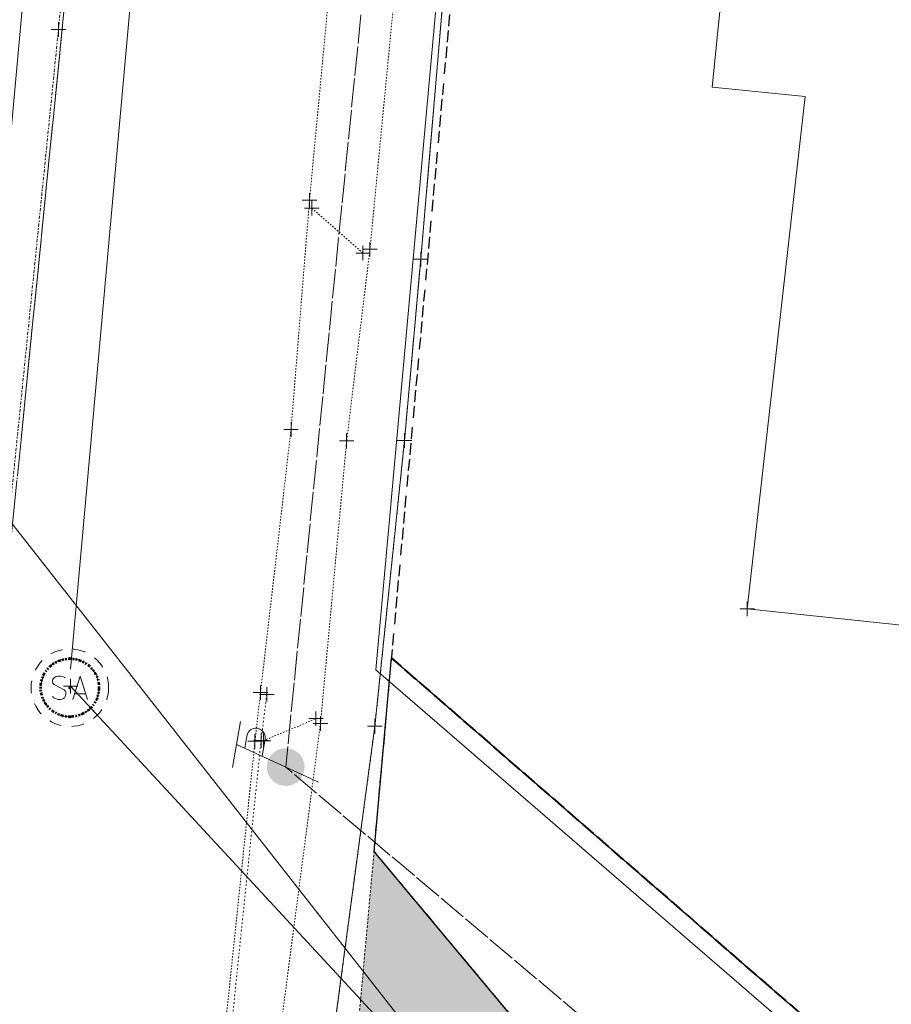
# Model space of a CAD drawing. Header units: feet. Extents: x 1620404 to 1693143, y 557267 to 607752.
# Tile 97 of 107: x 1620959 to 1621019, y 607433 to 607501. Entities that reach past the tile are written whole.
import ezdxf

# ---------------------------------------------------------------- set-up
doc = ezdxf.new("R2010")
doc.units = ezdxf.units.FT
doc.header["$MEASUREMENT"] = 0
for name, pattern in [('cl', [5, 0.09375, -0.09375, 4.625, -0.09375, 0.09375]), ('cl20', [100, 5, -5, 80, -5, 5]), ('constlimit', [0]), ('DGN Style 1', [0.16325, 0.000271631, -0.162979]), ('DGN Style 2', [0.271631, 0.162979, -0.108652]), ('DGN Style 4', [0.434882, 0.217305, -0.108652, 0.000271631, -0.108652]), ('DGN Style 5', [0.190142, 0.081489, -0.108652]), ('DGN Style 6', [0.516643, 0.190142, -0.108652, 0.000271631, -0.108652, 0.000271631, -0.108652]), ('DGN Style 7', [0.543262, 0.244468, -0.108652, 0.081489, -0.108652]), ('drainage01', [1.6, 0.85, -0.75]), ('elec', [4.2, 2, -0.1, -0.1, 2]), ('esmtshex', [4.75, 0.8, -0.325, -0.325, 0.8, -0.3, 0.8, -0.3, 0.8, -0.3]), ('esmtshpr', [5.35, 1, -0.175, -0.175, 4]), ('sanex', [0])]:
    doc.linetypes.add(name, pattern=pattern)
for name, color, linetype, lineweight in [('BD_X_Building', 241, 'Continuous', 0), ('DT_X_TIN_Hull', 5, 'Continuous', 0), ('GE_X_Alignment', 7, 'cl', 0), ('GK_Drainage_Nodes', 7, 'Continuous', 53), ('GK_Drainage_Nodes (Construction)', 7, 'Continuous', 53), ('PV_P_EOP', 7, 'Continuous', 30), ('PV_X_COP', 4, 'DGN Style 4', 0), ('PV_X_Curb', 120, 'DGN Style 1', 0), ('PV_X_Driveway', 7, 'DGN Style 5', 0), ('PV_X_Shoulder_Aggregate', 30, 'DGN Style 5', 0), ('PV_X_Walk', 120, 'DGN Style 5', 0), ('RW_P_Const_Limits', 120, 'constlimit', 0), ('RW_P_Esmt_SH', 193, 'esmtshpr', 40), ('RW_X_CL_20', 6, 'cl20', 0), ('RW_X_Esmt_SH', 6, 'esmtshex', 30), ('UT_P_Electric', 1, 'elec', 13), ('UT_P_Misc_Cells', 7, 'Continuous', 13), ('UT_X_Sanitary_Cells', 3, 'Continuous', 0), ('UT_X_Sanitary_Cells (Construction)', 3, 'Continuous', 0), ('UT_X_Sanitary_Line', 3, 'sanex', 0), ('XS_X_Ground_Line', 3, 'DGN Style 2', 13)]:
    doc.layers.add(name, color=color, linetype=linetype, lineweight=lineweight)
doc.layers.add('RW_X_Easement_Area', color=3, linetype='DGN Style 2', lineweight=0, plot=False, transparency=0.5)
doc.layers.add('SC_Scratch1', color=7, linetype='Continuous', lineweight=0, plot=False)
doc.layers.add('SV_X_Shot_Marker (Construction)', color=40, linetype='Continuous', lineweight=0, transparency=0.5)
doc.styles.add('P_Slanted-Normal LS 0.50 Masked_0', font='calibrii.ttf')
doc.styles.add('P_Slanted-Normal LS 0.50_0', font='calibrii.ttf')
doc.dimstyles.new('~CivLbl_Leader_Line', dxfattribs={"dimtxt": 0.14, "dimasz": 0.35, "dimexe": 0.07, "dimexo": 0.07, "dimgap": 0.07, "dimtad": 1, "dimdec": 0, "dimzin": 11, "dimdsep": 46, "dimtxsty": 'P_Slanted-Normal LS 0.50_0', "dimcen": 0, "dimse1": 1, "dimse2": 1, "dimaunit": 1, "dimadec": 4, "dimazin": 2, "dimtfac": 1, "dimtdec": 0, "dimtofl": 0, "dimtmove": 1, "dimatfit": 1, "dimldrblk": 'NONE', "dimfxl": 1, "dimtolj": 1, "dimtzin": 11, "dimarcsym": 0})

# ---------------------------------------------------------------- blocks, each defined once
blk = doc.blocks.new('*D9')
at = {"layer": 'Defpoints', "color": 0, "linetype": 'Continuous', "transparency": 16777216}
for p in [(1620955.045, 607434.397), (1620973.003, 607433.056), (1620954.308, 607427.042)]:
    blk.add_point(p, dxfattribs=at)
at = {"layer": 'PV_P_EOP', "color": 7, "linetype": 'Continuous', "lineweight": 0, "transparency": 16777216}
for p, q in [((1620954.905, 607433.004), (1620954.168, 607425.649)), ((1620972.864, 607431.663), (1620972.08, 607423.853)), ((1620969.434, 607425.525), (1620957.094, 607426.763))]:
    blk.add_line(p, q, dxfattribs=at)
at = {"layer": 'PV_P_EOP', "color": 7, "linetype": 'Continuous', "transparency": 16777216}
for points in [[(1620957.047, 607426.298), (1620957.14, 607427.227), (1620954.308, 607427.042)], [(1620969.387, 607425.061), (1620969.481, 607425.99), (1620972.22, 607425.246)]]:
    blk.add_solid(points, dxfattribs=at)
at = {"layer": 'PV_P_EOP', "color": 0, "linetype": 'Continuous', "lineweight": 0, "transparency": 16777216, "insert": (1620962.981, 607423.324), "char_height": 2.8, "attachment_point": 5, "rotation": 174.27399, "style": 'P_Slanted-Normal LS 0.50 Masked_0'}
blk.add_mtext('\\A1;18.0', dxfattribs=at)
blk = doc.blocks.new('_None')
blk = doc.blocks.new('SVPT_254')
at = {"layer": 'SV_X_Shot_Marker (Construction)', "transparency": 33554495}
for p, q in [((-0.025, 0), (0.025, 0)), ((0, 0.025), (0, -0.025))]:
    blk.add_line(p, q, dxfattribs=at)
blk.add_point((0, 0), dxfattribs=at)
blk = doc.blocks.new('SVPT_303')
at = {"layer": 'SV_X_Shot_Marker (Construction)', "transparency": 33554495}
for p, q in [((-0.025, 0), (0.025, 0)), ((0, 0.025), (0, -0.025))]:
    blk.add_line(p, q, dxfattribs=at)
blk.add_point((0, 0), dxfattribs=at)
blk = doc.blocks.new('SVPT_304')
at = {"layer": 'SV_X_Shot_Marker (Construction)', "transparency": 33554495}
for p, q in [((-0.025, 0), (0.025, 0)), ((0, 0.025), (0, -0.025))]:
    blk.add_line(p, q, dxfattribs=at)
blk.add_point((0, 0), dxfattribs=at)
blk = doc.blocks.new('SVPT_305')
at = {"layer": 'SV_X_Shot_Marker (Construction)', "transparency": 33554495}
for p, q in [((-0.025, 0), (0.025, 0)), ((0, 0.025), (0, -0.025))]:
    blk.add_line(p, q, dxfattribs=at)
blk.add_point((0, 0), dxfattribs=at)
blk = doc.blocks.new('SVPT_306')
at = {"layer": 'SV_X_Shot_Marker (Construction)', "transparency": 33554495}
for p, q in [((-0.025, 0), (0.025, 0)), ((0, 0.025), (0, -0.025))]:
    blk.add_line(p, q, dxfattribs=at)
blk.add_point((0, 0), dxfattribs=at)
blk = doc.blocks.new('SVPT_307')
at = {"layer": 'SV_X_Shot_Marker (Construction)', "transparency": 33554495}
for p, q in [((-0.025, 0), (0.025, 0)), ((0, 0.025), (0, -0.025))]:
    blk.add_line(p, q, dxfattribs=at)
blk.add_point((0, 0), dxfattribs=at)
blk = doc.blocks.new('SVPT_308')
at = {"layer": 'SV_X_Shot_Marker (Construction)', "transparency": 33554495}
for p, q in [((-0.025, 0), (0.025, 0)), ((0, 0.025), (0, -0.025))]:
    blk.add_line(p, q, dxfattribs=at)
blk.add_point((0, 0), dxfattribs=at)
blk = doc.blocks.new('SVPT_309')
at = {"layer": 'SV_X_Shot_Marker (Construction)', "transparency": 33554495}
for p, q in [((-0.025, 0), (0.025, 0)), ((0, 0.025), (0, -0.025))]:
    blk.add_line(p, q, dxfattribs=at)
blk.add_point((0, 0), dxfattribs=at)
blk = doc.blocks.new('SVPT_310')
at = {"layer": 'SV_X_Shot_Marker (Construction)', "transparency": 33554495}
for p, q in [((-0.025, 0), (0.025, 0)), ((0, 0.025), (0, -0.025))]:
    blk.add_line(p, q, dxfattribs=at)
blk.add_point((0, 0), dxfattribs=at)
blk = doc.blocks.new('SVPT_311')
at = {"layer": 'SV_X_Shot_Marker (Construction)', "transparency": 33554495}
for p, q in [((0, 0.025), (0, -0.025)), ((-0.025, 0), (0.025, 0))]:
    blk.add_line(p, q, dxfattribs=at)
blk.add_point((0, 0), dxfattribs=at)
blk = doc.blocks.new('SVPT_312')
at = {"layer": 'SV_X_Shot_Marker (Construction)', "transparency": 33554495}
for p, q in [((-0.025, 0), (0.025, 0)), ((0, 0.025), (0, -0.025))]:
    blk.add_line(p, q, dxfattribs=at)
blk.add_point((0, 0), dxfattribs=at)
blk = doc.blocks.new('SVPT_313')
at = {"layer": 'SV_X_Shot_Marker (Construction)', "transparency": 33554495}
for p, q in [((-0.025, 0), (0.025, 0)), ((0, 0.025), (0, -0.025))]:
    blk.add_line(p, q, dxfattribs=at)
blk.add_point((0, 0), dxfattribs=at)
blk = doc.blocks.new('SVPT_314')
at = {"layer": 'SV_X_Shot_Marker (Construction)', "transparency": 33554495}
for p, q in [((0, 0.025), (0, -0.025)), ((-0.025, 0), (0.025, 0))]:
    blk.add_line(p, q, dxfattribs=at)
blk.add_point((0, 0), dxfattribs=at)
blk = doc.blocks.new('SVPT_315')
at = {"layer": 'SV_X_Shot_Marker (Construction)', "transparency": 33554495}
for p, q in [((-0.025, 0), (0.025, 0)), ((0, 0.025), (0, -0.025))]:
    blk.add_line(p, q, dxfattribs=at)
blk.add_point((0, 0), dxfattribs=at)
blk = doc.blocks.new('SVPT_316')
at = {"layer": 'SV_X_Shot_Marker (Construction)', "transparency": 33554495}
for p, q in [((-0.025, 0), (0.025, 0)), ((0, 0.025), (0, -0.025))]:
    blk.add_line(p, q, dxfattribs=at)
blk.add_point((0, 0), dxfattribs=at)
blk = doc.blocks.new('SVPT_317')
at = {"layer": 'SV_X_Shot_Marker (Construction)', "transparency": 33554495}
for p, q in [((-0.025, 0), (0.025, 0)), ((0, 0.025), (0, -0.025))]:
    blk.add_line(p, q, dxfattribs=at)
blk.add_point((0, 0), dxfattribs=at)
blk = doc.blocks.new('SVPT_318')
at = {"layer": 'SV_X_Shot_Marker (Construction)', "transparency": 33554495}
for p, q in [((-0.025, 0), (0.025, 0)), ((0, 0.025), (0, -0.025))]:
    blk.add_line(p, q, dxfattribs=at)
blk.add_point((0, 0), dxfattribs=at)
blk = doc.blocks.new('SVPT_660')
at = {"layer": 'SV_X_Shot_Marker (Construction)', "transparency": 33554495}
for p, q in [((-0.025, 0), (0.025, 0)), ((0, 0.025), (0, -0.025))]:
    blk.add_line(p, q, dxfattribs=at)
blk.add_point((0, 0), dxfattribs=at)
blk = doc.blocks.new('MH1D-X-SAN_4')
at = {"layer": 'GK_Drainage_Nodes (Construction)', "color": 61, "linetype": 'DGN Style 6', "lineweight": 53}
blk.add_circle((0, 0), 2, dxfattribs=at)
at = {"layer": 'GK_Drainage_Nodes (Construction)', "color": 223, "linetype": 'DGN Style 1', "lineweight": 53}
blk.add_point((0, 2), dxfattribs=at)
at = {"layer": 'GK_Drainage_Nodes (Construction)', "color": 151, "linetype": 'DGN Style 7', "lineweight": 53}
blk.add_point((0, 0), dxfattribs=at)
at = {"layer": 'GK_Drainage_Nodes (Construction)', "color": 21, "linetype": 'DGN Style 5', "lineweight": 53}
blk.add_point((0, 0), dxfattribs=at)
at = {"layer": 'GK_Drainage_Nodes (Construction)', "color": 40, "linetype": 'DGN Style 4', "lineweight": 53}
blk.add_point((0, 0), dxfattribs=at)
at = {"layer": 'GK_Drainage_Nodes (Construction)', "color": 21, "linetype": 'DGN Style 2', "lineweight": 53}
blk.add_point((0, -2), dxfattribs=at)
at = {"layer": 'UT_X_Sanitary_Cells', "color": 3, "linetype": 'Continuous', "lineweight": 0, "flags": 128}
for points in [[(-0.333, 0.687), (-0.358, 0.712), (-0.396, 0.737), (-0.509, 0.775), (-0.648, 0.8), (-0.748, 0.8), (-0.786, 0.8), (-0.95, 0.762), (-1.088, 0.687), (-1.177, 0.586), (-1.202, 0.485), (-1.202, 0.409), (-1.177, 0.309), (-1.076, 0.221), (-0.383, -0.157), (-0.32, -0.208), (-0.295, -0.258), (-0.27, -0.334), (-0.27, -0.409), (-0.282, -0.485), (-0.295, -0.535), (-0.32, -0.598), (-0.345, -0.649), (-0.37, -0.687), (-0.408, -0.724), (-0.446, -0.75), (-0.496, -0.775), (-0.534, -0.787), (-0.648, -0.8), (-0.824, -0.8), (-0.937, -0.775), (-1.101, -0.687), (-1.202, -0.611)], [(0.209, -0.8), (0.713, 0.8), (1.204, -0.8)], [(1.078, -0.422), (0.335, -0.422)]]:
    blk.add_lwpolyline(points, dxfattribs=at)
at = {"layer": 'UT_X_Sanitary_Cells', "linetype": 'drainage01', "lineweight": 0}
blk.add_circle((0, 0), 2.667, dxfattribs=at)
at = {"layer": 'UT_X_Sanitary_Cells (Construction)', "color": 20, "linetype": 'drainage01', "lineweight": 0}
blk.add_circle((0, 0), 2, dxfattribs=at)
blk = doc.blocks.new('*U1168')
at = {"layer": 'DT_X_TIN_Hull', "flags": 128}
blk.add_lwpolyline([(24.741, -174.132), (64.093, -144.07), (65.029, -144.072), (65.126, -143.944), (65.196, -143.381), (67.266, -102.924), (71.037, -77.778), (42.154, -67.623), (32.235, -70.985), (-5.4, 14.113), (13.215, 22.557), (13.942, 22.798), (19.222, 25.193), (21.387, 39.361), (23.905, 55.004), (24.263, 57.68), (27.585, 82.449), (29.624, 102.106), (30.744, 114.586), (31.14, 119.217), (33.274, 144.125)], dxfattribs=at)
blk = doc.blocks.new('*U1169')
at = {"layer": 'DT_X_TIN_Hull', "flags": 128}
blk.add_lwpolyline([(188.568, 33.521), (24.505, -56.648), (25.683, -38.429), (26.587, -28.378), (23.961, 4.23), (21.912, 37.434), (12.19, 48.52), (-33.188, 43.737), (-94.822, 122.253), (-93.799, 130.611)], dxfattribs=at)
blk = doc.blocks.new('SVPT_1044')
at = {"layer": 'SV_X_Shot_Marker (Construction)', "transparency": 33554495}
for p, q in [((-0.025, 0), (0.025, 0)), ((0, 0.025), (0, -0.025))]:
    blk.add_line(p, q, dxfattribs=at)
blk.add_point((0, 0), dxfattribs=at)
blk = doc.blocks.new('TPWP')
at = {"layer": 'UT_P_Misc_Cells', "linetype": 'Continuous', "lineweight": 0}
h = blk.add_hatch(color=30, dxfattribs=at)
edge = h.paths.add_edge_path()
edge.add_arc((0, 0), 0.065, 0, 360)
at = {"layer": 'UT_P_Misc_Cells', "color": 30, "linetype": 'Continuous', "lineweight": 13}
for p, q in [((0.0482, 0.18), (-0.0322, -0.12)), ((0.1282, 0.18), (-0.0318, 0.18)), ((0.0402, 0.15), (0.0827, 0.15)), ((0.0231, 0.0862), (0.0827, 0.0862))]:
    blk.add_line(p, q, dxfattribs=at)
at = {"layer": 'UT_P_Misc_Cells', "color": 30, "linetype": 'Continuous', "lineweight": 13, "extrusion": (0, 0, -1)}
blk.add_arc((-0.0833, 0.1181), 0.0319, 88.8767, 271.1233, dxfattribs=at)

msp = doc.modelspace()

# ---------------------------------------------------------------- linework, layer by layer
at = {"layer": 'BD_X_Building'}
for p, q in [((1621006.395, 607496.567), (1621007.403, 607506.597)), ((1621012.809, 607495.923), (1621006.395, 607496.567)), ((1621008.804, 607460.667), (1621012.809, 607495.923))]:
    msp.add_line(p, q, dxfattribs=at)
at = {"layer": 'BD_X_Building', "flags": 128}
msp.add_lwpolyline([(1621036.98, 607457.682), (1621008.804, 607460.667)], dxfattribs=at)
at = {"layer": 'GE_X_Alignment'}
for p, q in [((1620919.758, 607082.46), (1620969.644, 607579.965)), ((1620961.723, 607500.971), (1620958.878, 607472.6))]:
    msp.add_line(p, q, dxfattribs=at)
at = {"layer": 'PV_X_COP', "flags": 128}
msp.add_lwpolyline([(1620950.207, 607384.258), (1620952.373, 607409.422), (1620955.353, 607438.521), (1620958.137, 607467.981), (1620961.426, 607500.533), (1620962.954, 607515.998), (1620966.051, 607546.558), (1620970.825, 607591.015), (1620973.848, 607619.587), (1620977.877, 607662.074)], dxfattribs=at)
at = {"layer": 'PV_X_Curb', "flags": 128}
msp.add_lwpolyline([(1620975.757, 607454.789), (1620975.365, 607451.607), (1620973.03, 607429.045), (1620970.555, 607405.497), (1620969.55, 607392.943)], dxfattribs=at)
at = {"layer": 'PV_X_Driveway', "flags": 128}
for points in [[(1620978.856, 607488.243), (1620982.376, 607485.149)], [(1620975.528, 607451.602), (1620979.143, 607453.119)]]:
    msp.add_lwpolyline(points, dxfattribs=at)
at = {"layer": 'PV_X_Shoulder_Aggregate', "flags": 128}
msp.add_lwpolyline([(1620995.386, 607656.598), (1620992.613, 607626.79), (1620990.055, 607602.495), (1620988.604, 607588.466), (1620985.613, 607559.047), (1620982.735, 607530.902), (1620981.493, 607517.26), (1620980.043, 607517.354), (1620979.743, 607515.334), (1620981.172, 607515.088), (1620978.697, 607488.779), (1620977.425, 607473.008), (1620975.325, 607454.914), (1620974.947, 607451.559), (1620972.607, 607429.07), (1620970.013, 607405.65), (1620968.822, 607392.702)], dxfattribs=at)
at = {"layer": 'PV_X_Walk', "flags": 128}
for points in [[(1620996.788, 607590.385), (1620993.597, 607558.734), (1620990.903, 607531.605), (1620988.881, 607514.27), (1620986.351, 607484.731), (1620985.231, 607472.251), (1620983.192, 607452.594), (1620979.512, 607425.149), (1620976.994, 607409.506), (1620974.829, 607395.338)], [(1620992.756, 607588.432), (1620989.777, 607559.092), (1620987.358, 607531.523), (1620985.674, 607514.683), (1620982.856, 607485.409), (1620981.253, 607472.227), (1620979.451, 607452.778), (1620975.932, 607425.833)]]:
    msp.add_lwpolyline(points, dxfattribs=at)
at = {"layer": 'RW_P_Const_Limits'}
for p, q in [((1620983.268, 607456.468), (1620990.696, 607538.337)), ((1621015.348, 607428.758), (1620983.268, 607456.468))]:
    msp.add_line(p, q, dxfattribs=at)
at = {"layer": 'RW_P_Esmt_SH'}
msp.add_line((1621016.586, 607429.266), (1620984.347, 607457.294), dxfattribs=at)
msp.add_line((1621016.586, 607429.266), (1620984.347, 607457.294), dxfattribs=at)
at = {"layer": 'RW_X_CL_20', "ltscale": 40, "flags": 128}
msp.add_lwpolyline([(1620918.689, 607058.596), (1620977.744, 607709.423)], dxfattribs=at)
at = {"layer": 'RW_X_Easement_Area', "transparency": 33554495, "flags": 128}
msp.add_lwpolyline([(1620981.41, 607424.927), (1620983.14, 607443.989), (1621000.379, 607423.345), (1620981.41, 607424.927)], close=True, dxfattribs=at)
at = {"layer": 'RW_X_Easement_Area', "transparency": 33554495}
msp.add_solid([(1620981.41, 607424.927), (1620983.14, 607443.989), (1620981.41, 607424.927), (1621000.379, 607423.345)], dxfattribs=at)
at = {"layer": 'RW_X_Esmt_SH'}
for p, q in [((1620983.14, 607443.989), (1621003.848, 607672.212)), ((1620983.14, 607443.989), (1620993.429, 607557.383)), ((1621000.379, 607423.345), (1620983.14, 607443.989))]:
    msp.add_line(p, q, dxfattribs=at)
at = {"layer": 'SC_Scratch1', "color": 1, "lineweight": 30}
for p, q in [((1620983.14, 607443.989), (1620984.347, 607457.294)), ((1620984.347, 607457.294), (1621016.586, 607429.266)), ((1621000.379, 607423.345), (1620983.14, 607443.989))]:
    msp.add_line(p, q, dxfattribs=at)
at = {"layer": 'UT_P_Electric', "flags": 128}
msp.add_lwpolyline([(1620943.978, 607530.583), (1620984.937, 607528.604), (1620977.061, 607449.786), (1621007.16, 607424.387), (1621165.95, 607408.105), (1621165.95, 607408.105), (1621165.95, 607408.105), (1621165.95, 607408.105)], dxfattribs=at)
at = {"layer": 'UT_X_Sanitary_Line'}
msp.add_line((1620962.252, 607456.532), (1620969.031, 607532.1), dxfattribs=at)
at = {"layer": 'UT_X_Sanitary_Line', "flags": 128}
msp.add_lwpolyline([(1620917.572, 607056.468), (1620946.597, 607303.475), (1620969.398, 607318.134), (1620991.388, 607337.131), (1620999.699, 607414.899), (1620962.261, 607455.348)], dxfattribs=at)
at = {"layer": 'XS_X_Ground_Line', "flags": 128}
msp.add_lwpolyline([(1620746.689, 607297.379), (1620748.095, 607291.785), (1620779.569, 607288.79), (1620808.741, 607301.635), (1620814.86, 607301.894), (1620812.283, 607290.973), (1620815.494, 607284.813), (1620812.734, 607269.032), (1620817.164, 607272.316), (1620822.663, 607273.472), (1620823.777, 607275.409), (1620833.831, 607276.857), (1620842.089, 607280.051), (1620850.734, 607285.069), (1620880.059, 607282.731), (1620881.962, 607280.443), (1620895.902, 607261.523), (1620889.382, 607213.696), (1620888.082, 607205.216), (1620883.753, 607159.401), (1620887.996, 607141.373), (1620888.315, 607125.213), (1620884.571, 607106.645), (1620890.511, 607106.463), (1620889.465, 607094.585), (1620889.25, 607093.707), (1620888.672, 607092.772), (1620887.978, 607092.076), (1620887.071, 607092.006), (1620886.16, 607091.971), (1620885.568, 607088.082), (1620886.654, 607087.902), (1620887.651, 607087.221), (1620888.442, 607085.707), (1620888.506, 607084.888), (1620886.778, 607070.576), (1620890.524, 607069.916), (1620895.233, 607075.171), (1620900.283, 607078.624), (1620900.793, 607078.524), (1620919.758, 607082.46), (1620942.421, 607075.264), (1620945.919, 607074.816), (1620945.726, 607070.668), (1620957.413, 607069.613), (1620957.499, 607070.146), (1620957.496, 607071.987), (1620957.906, 607076.408), (1620958.376, 607081.776), (1620959.258, 607088.255), (1620959.666, 607091.269), (1620962.505, 607101.55), (1620963.872, 607107.921), (1620965.588, 607113.691), (1620965.547, 607113.815), (1620964.075, 607114.367), (1620964.051, 607115.384), (1620972.6, 607145.578), (1620973.005, 607146.593), (1620973.54, 607148.302), (1620973.567, 607148.753), (1620974.702, 607164.594), (1620976.192, 607165.798), (1620973.782, 607173.685), (1620974.035, 607176.388), (1620980.349, 607196.013), (1620984.729, 607210.858), (1620984.874, 607218.044), (1620986.574, 607226.322), (1620992.94, 607228.959), (1621010.774, 607227.179), (1621013.458, 607226.052), (1621020.637, 607226.073), (1621020.734, 607226.201), (1621032.239, 607297.081), (1621054.112, 607306.746), (1621054.931, 607316.441), (1621057.013, 607344.711), (1621054.387, 607377.319), (1621050.594, 607393.13), (1621052.339, 607410.523), (1621046.191, 607417.464), (1621042.617, 607421.609), (1621037.835, 607424.331), (1621033.292, 607433.17), (1620979.512, 607425.149), (1620983.192, 607452.594), (1620985.231, 607472.251), (1620986.351, 607484.731), (1620986.748, 607489.362), (1620988.881, 607514.27), (1620990.903, 607531.605), (1620991.127, 607533.857), (1620993.597, 607558.734), (1620994.28, 607565.511), (1620996.788, 607590.385), (1620998.437, 607605.104), (1621000.336, 607626.565), (1621002.111, 607645.831), (1621002.892, 607654.576), (1620999.135, 607655.949), (1620995.811, 607656.471), (1620995.386, 607656.598), (1620977.877, 607662.074), (1620971.699, 607662.307), (1620960.511, 607670.555), (1620960.109, 607670.677), (1620938.469, 607671.362), (1620937.805, 607643.561), (1620937.135, 607610.92), (1620935.315, 607584.427), (1620928.858, 607551.193), (1620925.198, 607530.235), (1620918.419, 607505.271), (1620916.534, 607497.176), (1620919.823, 607452.032), (1620882.973, 607448.406), (1620871.8, 607449.095), (1620881.045, 607424.843), (1620891.589, 607408.347), (1620892.984, 607397.589), (1620883.102, 607388.071), (1620867.478, 607374.653), (1620865.854, 607373.61), (1620863.634, 607372.487), (1620861.853, 607372.163), (1620859.624, 607372.405), (1620854.922, 607372.936), (1620854.264, 607368.249), (1620850.861, 607368.325), (1620850.305, 607366.436), (1620849.817, 607366.113), (1620847.776, 607364.944), (1620844.436, 607364.027), (1620838.698, 607363.398), (1620830.833, 607363.592), (1620824.924, 607352.991), (1620817.773, 607341.051), (1620800.298, 607333.725), (1620787.71, 607330.391), (1620776.274, 607328.723), (1620765.797, 607328.274), (1620766.505, 607314.621), (1620746.689, 607297.379)], dxfattribs=at)

# ---------------------------------------------------------------- block references
at = {"layer": 'DT_X_TIN_Hull'}
for name, p in [('*U1169', (1621030.426, 607373.089)), ('*U1168', (1620955.607, 607370.145))]:
    msp.add_blockref(name, p, dxfattribs=at)
at = {"layer": 'GK_Drainage_Nodes', "color": 21, "linetype": 'DGN Style 2', "lineweight": 53}
msp.add_blockref('MH1D-X-SAN_4', (1620962.211, 607455.246), dxfattribs=at)
at = {"layer": 'SV_X_Shot_Marker (Construction)', "transparency": 33554495, "xscale": 20, "yscale": 20, "zscale": 20}
for name, p in [('SVPT_254', (1620961.426, 607500.533)), ('SVPT_305', (1620978.697, 607488.779)), ('SVPT_306', (1620978.856, 607488.243)), ('SVPT_307', (1620982.376, 607485.149)), ('SVPT_304', (1620982.856, 607485.409)), ('SVPT_303', (1620986.351, 607484.731)), ('SVPT_310', (1620977.425, 607473.008)), ('SVPT_309', (1620981.253, 607472.227)), ('SVPT_308', (1620985.231, 607472.251)), ('SVPT_1044', (1621008.804, 607460.667)), ('SVPT_660', (1620962.261, 607455.348)), ('SVPT_311', (1620975.325, 607454.914)), ('SVPT_312', (1620975.757, 607454.789)), ('SVPT_316', (1620979.143, 607453.119)), ('SVPT_317', (1620979.451, 607452.778)), ('SVPT_318', (1620983.192, 607452.594)), ('SVPT_314', (1620974.947, 607451.559)), ('SVPT_313', (1620975.365, 607451.607)), ('SVPT_315', (1620975.528, 607451.602))]:
    msp.add_blockref(name, p, dxfattribs=at)
at = {"layer": 'UT_P_Misc_Cells', "color": 30, "linetype": 'Continuous', "lineweight": 13, "xscale": 20.00000000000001, "yscale": 20.00000000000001, "zscale": 20.00000000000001, "rotation": 80.35860757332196}
msp.add_blockref('TPWP', (1620977.061, 607449.786), dxfattribs=at)

# ---------------------------------------------------------------- dimensions: what is measured, and where the dimension line sits
at = {"layer": 'PV_P_EOP', "color": 7, "linetype": 'Continuous', "lineweight": 0}
dim = msp.add_linear_dim(base=(1620954.308, 607427.042), p1=(1620973.003, 607433.056), p2=(1620955.045, 607434.397), angle=174.27399, dimstyle='~CivLbl_Leader_Line', override={"dimscale": 20, "dimasz": 0.14, "dimdec": 1, "dimzin": 3, "dimtxsty": 'P_Slanted-Normal LS 0.50 Masked_0', "dimse1": 0, "dimse2": 0, "dimclrd": 7, "dimclre": 7, "dimtdec": 1, "dimfrac": 2, "dimtzin": 3, "dimlwd": 0, "dimlwe": 0}, dxfattribs=at)
dim.commit()
dim.dimension.update_dxf_attribs({"geometry": '*D9', "text_midpoint": (1620962.981, 607423.324)})

doc.saveas('drawing.dxf')
